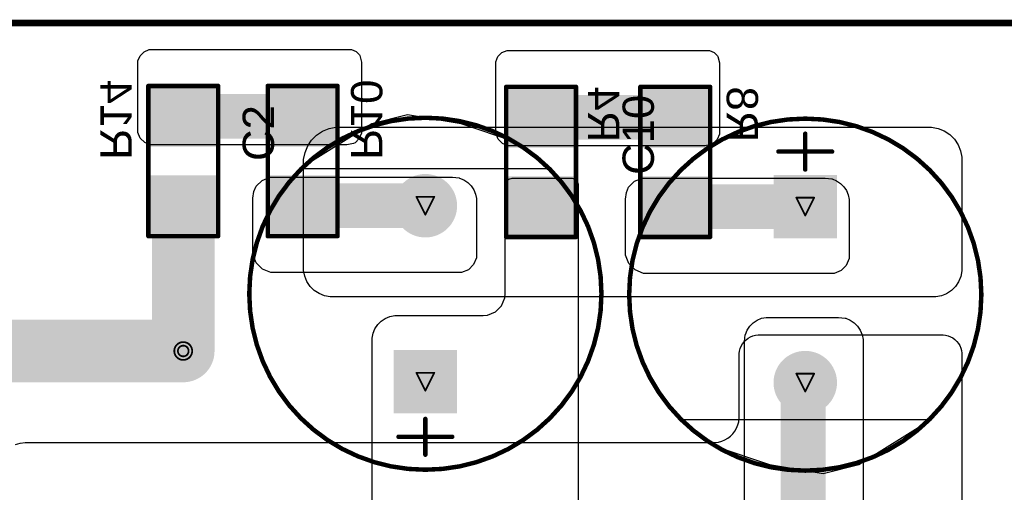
# Model space of a CAD drawing. Header units: inches. Extents: x 0 to 11.2, y -0.2 to 5.5.
# Tile 54 of 57: x 3.097 to 4.198, y 2.024 to 2.553. Entities that reach past the tile are written whole.
import ezdxf

# ---------------------------------------------------------------- set-up
doc = ezdxf.new("R2010")
doc.units = ezdxf.units.IN
doc.header["$MEASUREMENT"] = 0
for name, color, linetype in [('Board Outline', 216, 'Continuous'), ('Bottom Layer', 5, 'Continuous'), ('Bottom Overlay', 54, 'Continuous'), ('Bottom Paste', 16, 'Continuous'), ('Bottom Solder', 6, 'Continuous'), ('Drill Drawing', 1, 'Continuous'), ('Multi-Layer', 9, 'Continuous'), ('Pad Holes', 156, 'Continuous'), ('Top Layer', 1, 'Continuous'), ('Top Overlay', 2, 'Continuous'), ('Top Solder', 216, 'Continuous'), ('Via Holes', 16, 'Continuous')]:
    doc.layers.add(name, color=color, linetype=linetype)
doc.styles.add('Arial', font='txt', dxfattribs={"height": 0.2})

# ---------------------------------------------------------------- blocks, each defined once
blk = doc.blocks.new('R___1206_B_36')
at = {"layer": 'Bottom Layer'}
for points in [[(-0.0799999, 0.035), (-0.0199999, 0.035), (-0.0199999, -0.035), (-0.0799999, -0.035)], [(0.0199999, 0.035), (0.0799999, 0.035), (0.0799999, -0.035), (0.0199999, -0.035)]]:
    blk.add_hatch(color=5, dxfattribs=at).paths.add_polyline_path(points)
at = {"layer": 'Bottom Paste'}
for points in [[(-0.0799999, 0.035), (-0.0199999, 0.035), (-0.0199999, -0.035), (-0.0799999, -0.035)], [(0.0199999, 0.035), (0.0799999, 0.035), (0.0799999, -0.035), (0.0199999, -0.035)]]:
    blk.add_hatch(color=16, dxfattribs=at).paths.add_polyline_path(points)
at = {"layer": 'Bottom Solder'}
for points in [[(-0.0839999, 0.039), (-0.0159999, 0.039), (-0.0159999, -0.039), (-0.0839999, -0.039)], [(0.0159999, 0.039), (0.0839999, 0.039), (0.0839999, -0.039), (0.0159999, -0.039)]]:
    blk.add_hatch(color=6, dxfattribs=at).paths.add_polyline_path(points)
at = {"layer": 'Bottom Overlay', "const_width": 0.005}
for points in [[(-0.084, 0.039), (-0.084, -0.039)], [(-0.084, 0.039), (0.084, 0.039)], [(0.084, 0.039), (0.084, -0.039)], [(-0.084, -0.039), (0.084, -0.039)]]:
    blk.add_lwpolyline(points, dxfattribs=at)
at = {"layer": 'Bottom Overlay', "const_width": 0.0025}
for points in [[(-0.08525, 0.039, 1), (-0.08275, 0.039, 1)], [(-0.08525, 0.039, 1), (-0.08275, 0.039, 1)], [(0.08275, 0.039, 1), (0.08525, 0.039, 1)], [(0.08275, 0.039, 1), (0.08525, 0.039, 1)], [(-0.08525, -0.039, 1), (-0.08275, -0.039, 1)], [(-0.08525, -0.039, 1), (-0.08275, -0.039, 1)], [(0.08275, -0.039, 1), (0.08525, -0.039, 1)], [(0.08275, -0.039, 1), (0.08525, -0.039, 1)]]:
    blk.add_lwpolyline(points, format="xyb", close=True, dxfattribs=at)
blk = doc.blocks.new('R___1206_B_40')
at = {"layer": 'Bottom Layer'}
for points in [[(-0.08, 0.035), (-0.02, 0.035), (-0.02, -0.035), (-0.08, -0.035)], [(0.0199999, 0.035), (0.0799999, 0.035), (0.0799999, -0.035), (0.0199999, -0.035)]]:
    blk.add_hatch(color=5, dxfattribs=at).paths.add_polyline_path(points)
at = {"layer": 'Bottom Paste'}
for points in [[(-0.08, 0.035), (-0.02, 0.035), (-0.02, -0.035), (-0.08, -0.035)], [(0.0199999, 0.035), (0.0799999, 0.035), (0.0799999, -0.035), (0.0199999, -0.035)]]:
    blk.add_hatch(color=16, dxfattribs=at).paths.add_polyline_path(points)
at = {"layer": 'Bottom Solder'}
for points in [[(-0.084, 0.039), (-0.016, 0.039), (-0.016, -0.039), (-0.084, -0.039)], [(0.0159999, 0.039), (0.0839999, 0.039), (0.0839999, -0.039), (0.0159999, -0.039)]]:
    blk.add_hatch(color=6, dxfattribs=at).paths.add_polyline_path(points)
at = {"layer": 'Bottom Overlay', "const_width": 0.005}
for points in [[(-0.084, 0.039), (0.084, 0.0390001)], [(-0.084, -0.039), (-0.084, 0.039)], [(0.084, -0.039), (0.084, 0.0390001)], [(0.084, -0.039), (-0.084, -0.039)]]:
    blk.add_lwpolyline(points, dxfattribs=at)
at = {"layer": 'Bottom Overlay', "const_width": 0.0025}
for points in [[(-0.08525, 0.039, 1), (-0.08275, 0.039, 1)], [(-0.08525, 0.039, 1), (-0.08275, 0.039, 1)], [(0.08275, 0.0390001, 1), (0.08525, 0.0390001, 1)], [(0.08275, 0.0390001, 1), (0.08525, 0.0390001, 1)], [(-0.08525, -0.039, 1), (-0.08275, -0.039, 1)], [(-0.08525, -0.039, 1), (-0.08275, -0.039, 1)], [(0.08275, -0.039, 1), (0.08525, -0.039, 1)], [(0.08275, -0.039, 1), (0.08525, -0.039, 1)]]:
    blk.add_lwpolyline(points, format="xyb", close=True, dxfattribs=at)
blk = doc.blocks.new('R___1206_B_42')
at = {"layer": 'Bottom Layer'}
for points in [[(-0.0799999, 0.035), (-0.0199999, 0.035), (-0.0199999, -0.035), (-0.0799999, -0.035)], [(0.0199999, 0.035), (0.0799999, 0.035), (0.0799999, -0.035), (0.0199999, -0.035)]]:
    blk.add_hatch(color=5, dxfattribs=at).paths.add_polyline_path(points)
at = {"layer": 'Bottom Paste'}
for points in [[(-0.0799999, 0.035), (-0.0199999, 0.035), (-0.0199999, -0.035), (-0.0799999, -0.035)], [(0.0199999, 0.035), (0.0799999, 0.035), (0.0799999, -0.035), (0.0199999, -0.035)]]:
    blk.add_hatch(color=16, dxfattribs=at).paths.add_polyline_path(points)
at = {"layer": 'Bottom Solder'}
for points in [[(-0.0839999, 0.039), (-0.0159999, 0.039), (-0.0159999, -0.039), (-0.0839999, -0.039)], [(0.0159999, 0.039), (0.0839999, 0.039), (0.0839999, -0.039), (0.0159999, -0.039)]]:
    blk.add_hatch(color=6, dxfattribs=at).paths.add_polyline_path(points)
at = {"layer": 'Bottom Overlay', "const_width": 0.005}
for points in [[(-0.084, 0.039), (-0.084, -0.0390001)], [(-0.084, 0.039), (0.084, 0.039)], [(0.084, 0.039), (0.084, -0.0390001)], [(-0.084, -0.0390001), (0.084, -0.0390001)]]:
    blk.add_lwpolyline(points, dxfattribs=at)
at = {"layer": 'Bottom Overlay', "const_width": 0.0025}
for points in [[(-0.08525, 0.039, 1), (-0.08275, 0.039, 1)], [(-0.08525, 0.039, 1), (-0.08275, 0.039, 1)], [(0.08275, 0.039, 1), (0.08525, 0.039, 1)], [(0.08275, 0.039, 1), (0.08525, 0.039, 1)], [(-0.08525, -0.0390001, 1), (-0.08275, -0.0390001, 1)], [(-0.08525, -0.0390001, 1), (-0.08275, -0.0390001, 1)], [(0.08275, -0.0390001, 1), (0.08525, -0.0390001, 1)], [(0.08275, -0.0390001, 1), (0.08525, -0.0390001, 1)]]:
    blk.add_lwpolyline(points, format="xyb", close=True, dxfattribs=at)
blk = doc.blocks.new('R___1206_B_46')
at = {"layer": 'Bottom Layer'}
for points in [[(-0.0799999, 0.035), (-0.0199999, 0.035), (-0.0199999, -0.035), (-0.0799999, -0.035)], [(0.0199999, 0.035), (0.0799999, 0.035), (0.0799999, -0.035), (0.0199999, -0.035)]]:
    blk.add_hatch(color=5, dxfattribs=at).paths.add_polyline_path(points)
at = {"layer": 'Bottom Paste'}
for points in [[(-0.0799999, 0.035), (-0.0199999, 0.035), (-0.0199999, -0.035), (-0.0799999, -0.035)], [(0.0199999, 0.035), (0.0799999, 0.035), (0.0799999, -0.035), (0.0199999, -0.035)]]:
    blk.add_hatch(color=16, dxfattribs=at).paths.add_polyline_path(points)
at = {"layer": 'Bottom Solder'}
for points in [[(-0.0839999, 0.039), (-0.0159999, 0.039), (-0.0159999, -0.039), (-0.0839999, -0.039)], [(0.0159999, 0.039), (0.0839999, 0.039), (0.0839999, -0.039), (0.0159999, -0.039)]]:
    blk.add_hatch(color=6, dxfattribs=at).paths.add_polyline_path(points)
at = {"layer": 'Bottom Overlay', "const_width": 0.005}
for points in [[(-0.084, -0.039), (-0.084, 0.039)], [(0.084, 0.039), (-0.084, 0.039)], [(0.084, -0.039), (0.084, 0.039)], [(0.084, -0.039), (-0.084, -0.039)]]:
    blk.add_lwpolyline(points, dxfattribs=at)
at = {"layer": 'Bottom Overlay', "const_width": 0.0025}
for points in [[(-0.08525, 0.039, 1), (-0.08275, 0.039, 1)], [(-0.08525, 0.039, 1), (-0.08275, 0.039, 1)], [(0.08275, 0.039, 1), (0.08525, 0.039, 1)], [(0.08275, 0.039, 1), (0.08525, 0.039, 1)], [(-0.08525, -0.039, 1), (-0.08275, -0.039, 1)], [(-0.08525, -0.039, 1), (-0.08275, -0.039, 1)], [(0.08275, -0.039, 1), (0.08525, -0.039, 1)], [(0.08275, -0.039, 1), (0.08525, -0.039, 1)]]:
    blk.add_lwpolyline(points, format="xyb", close=True, dxfattribs=at)
blk = doc.blocks.new('87EC0494_71')
at = {"layer": 'Bottom Layer'}
blk.add_hatch(color=5, dxfattribs=at).paths.add_polyline_path([(-0.129916, 0.031496), (-0.066924, 0.031496), (-0.066924, -0.031496), (-0.129916, -0.031496)])
h = blk.add_hatch(color=5, dxfattribs=at)
edge = h.paths.add_edge_path()
edge.add_arc((0.09843, 0), 0.031496, 0, 360)
at = {"layer": 'Bottom Solder'}
blk.add_hatch(color=6, dxfattribs=at).paths.add_polyline_path([(-0.133916, 0.035496), (-0.062924, 0.035496), (-0.062924, -0.035496), (-0.133916, -0.035496)])
h = blk.add_hatch(color=6, dxfattribs=at)
edge = h.paths.add_edge_path()
edge.add_arc((0.09843, 0), 0.035496, 0, 360)
at = {"layer": 'Multi-Layer'}
blk.add_hatch(color=9, dxfattribs=at).paths.add_polyline_path([(-0.129916, 0.031496), (-0.066924, 0.031496), (-0.066924, -0.031496), (-0.129916, -0.031496)])
h = blk.add_hatch(color=9, dxfattribs=at)
edge = h.paths.add_edge_path()
edge.add_arc((0.09843, 0), 0.031496, 0, 360)
at = {"layer": 'Pad Holes'}
h = blk.add_hatch(color=7, dxfattribs=at)
edge = h.paths.add_edge_path()
edge.add_arc((-0.098425, 0), 0.019685, 0, 360)
h = blk.add_hatch(color=7, dxfattribs=at)
edge = h.paths.add_edge_path()
edge.add_arc((0.098425, 0), 0.019685, 0, 360)
at = {"layer": 'Top Layer'}
blk.add_hatch(color=1, dxfattribs=at).paths.add_polyline_path([(-0.129916, 0.031496), (-0.066924, 0.031496), (-0.066924, -0.031496), (-0.129916, -0.031496)])
h = blk.add_hatch(color=1, dxfattribs=at)
edge = h.paths.add_edge_path()
edge.add_arc((0.09843, 0), 0.031496, 0, 360)
at = {"layer": 'Top Solder'}
blk.add_hatch(color=216, dxfattribs=at).paths.add_polyline_path([(-0.133916, 0.035496), (-0.062924, 0.035496), (-0.062924, -0.035496), (-0.133916, -0.035496)])
h = blk.add_hatch(color=216, dxfattribs=at)
edge = h.paths.add_edge_path()
edge.add_arc((0.09843, 0), 0.035496, 0, 360)
at = {"layer": 'Top Overlay'}
for p, q in [((0.14, 0.14), (0.14, 0.14)), ((0.14, 0.14), (0.14, -0.14)), ((0.19, 0.06), (0.14, 0.14)), ((0.2, 0.02), (0.19, 0.06)), ((0.1899999, -0.04), (0.2, 0.02)), ((0.17, -0.1), (0.1899999, -0.04)), ((0.14, -0.14), (0.17, -0.1))]:
    blk.add_line(p, q, dxfattribs=at)
for points, const_width in [([(0.19685, 0, 1), (-0.19685, 0, 1)], 0.005), ([(-0.16125, 0.03, 1), (-0.15875, 0.03, 1)], 0.0025), ([(-0.1981, 0, 1), (-0.1956, 0, 1)], 0.0025), ([(-0.1812499, 0, 1), (-0.1787499, 0, 1)], 0.0025), ([(-0.1412501, 0, 1), (-0.1387501, 0, 1)], 0.0025), ([(0.1956, 0, 1), (0.1981, 0, 1)], 0.0025), ([(-0.16125, -0.03, 1), (-0.15875, -0.03, 1)], 0.0025)]:
    blk.add_lwpolyline(points, format="xyb", close=True, dxfattribs=dict(at, const_width=const_width))
at = {"layer": 'Top Overlay', "const_width": 0.005}
for points in [[(-0.16, -0.03), (-0.16, 0.03)], [(-0.1400001, 0), (-0.1799999, 0)]]:
    blk.add_lwpolyline(points, dxfattribs=at)
blk = doc.blocks.new('87EC0494_77')
at = {"layer": 'Bottom Layer'}
blk.add_hatch(color=5, dxfattribs=at).paths.add_polyline_path([(-0.129916, 0.031496), (-0.066924, 0.031496), (-0.066924, -0.031496), (-0.129916, -0.031496)])
h = blk.add_hatch(color=5, dxfattribs=at)
edge = h.paths.add_edge_path()
edge.add_arc((0.09843, 0), 0.031496, 0, 360)
at = {"layer": 'Bottom Solder'}
blk.add_hatch(color=6, dxfattribs=at).paths.add_polyline_path([(-0.133916, 0.035496), (-0.062924, 0.035496), (-0.062924, -0.035496), (-0.133916, -0.035496)])
h = blk.add_hatch(color=6, dxfattribs=at)
edge = h.paths.add_edge_path()
edge.add_arc((0.09843, 0), 0.035496, 0, 360)
at = {"layer": 'Multi-Layer'}
blk.add_hatch(color=9, dxfattribs=at).paths.add_polyline_path([(-0.129916, 0.031496), (-0.066924, 0.031496), (-0.066924, -0.031496), (-0.129916, -0.031496)])
h = blk.add_hatch(color=9, dxfattribs=at)
edge = h.paths.add_edge_path()
edge.add_arc((0.09843, 0), 0.031496, 0, 360)
at = {"layer": 'Pad Holes'}
h = blk.add_hatch(color=7, dxfattribs=at)
edge = h.paths.add_edge_path()
edge.add_arc((-0.098425, 0), 0.019685, 0, 360)
h = blk.add_hatch(color=7, dxfattribs=at)
edge = h.paths.add_edge_path()
edge.add_arc((0.098425, 0), 0.019685, 0, 360)
at = {"layer": 'Top Layer'}
blk.add_hatch(color=1, dxfattribs=at).paths.add_polyline_path([(-0.129916, 0.031496), (-0.066924, 0.031496), (-0.066924, -0.031496), (-0.129916, -0.031496)])
h = blk.add_hatch(color=1, dxfattribs=at)
edge = h.paths.add_edge_path()
edge.add_arc((0.09843, 0), 0.031496, 0, 360)
at = {"layer": 'Top Solder'}
blk.add_hatch(color=216, dxfattribs=at).paths.add_polyline_path([(-0.133916, 0.035496), (-0.062924, 0.035496), (-0.062924, -0.035496), (-0.133916, -0.035496)])
h = blk.add_hatch(color=216, dxfattribs=at)
edge = h.paths.add_edge_path()
edge.add_arc((0.09843, 0), 0.035496, 0, 360)
at = {"layer": 'Top Overlay'}
for p, q in [((0.14, 0.14), (0.14, 0.14)), ((0.14, 0.14), (0.14, -0.14)), ((0.19, 0.06), (0.14, 0.14)), ((0.2, 0.02), (0.19, 0.06)), ((0.19, -0.04), (0.2, 0.02)), ((0.17, -0.1), (0.19, -0.04)), ((0.14, -0.14), (0.17, -0.1))]:
    blk.add_line(p, q, dxfattribs=at)
for points, const_width in [([(0.19685, 0, 1), (-0.19685, 0, 1)], 0.005), ([(-0.16125, 0.03, 1), (-0.15875, 0.03, 1)], 0.0025), ([(-0.1981, 0, 1), (-0.1956, 0, 1)], 0.0025), ([(-0.18125, 0, 1), (-0.17875, 0, 1)], 0.0025), ([(-0.1412499, 0, 1), (-0.1387499, 0, 1)], 0.0025), ([(0.1956, 0, 1), (0.1981, 0, 1)], 0.0025), ([(-0.16125, -0.03, 1), (-0.15875, -0.03, 1)], 0.0025)]:
    blk.add_lwpolyline(points, format="xyb", close=True, dxfattribs=dict(at, const_width=const_width))
at = {"layer": 'Top Overlay', "const_width": 0.005}
for points in [[(-0.16, 0.03), (-0.16, -0.03)], [(-0.18, 0), (-0.1399999, 0)]]:
    blk.add_lwpolyline(points, dxfattribs=at)

msp = doc.modelspace()

# ---------------------------------------------------------------- hatches: boundary and pattern name
at = {"layer": 'Bottom Layer'}
h = msp.add_hatch(color=5, dxfattribs=at)
edge = h.paths.add_edge_path()
edge.add_arc((3.28, 2.1823813), 0.023622, 0, 360)
at = {"layer": 'Bottom Solder'}
h = msp.add_hatch(color=6, dxfattribs=at)
edge = h.paths.add_edge_path()
edge.add_arc((3.28, 2.1823813), 0.027622, 0, 360)
at = {"layer": 'Top Layer'}
h = msp.add_hatch(color=1, dxfattribs=at)
edge = h.paths.add_edge_path()
edge.add_arc((3.28, 2.1823813), 0.023622, 0, 360)
at = {"layer": 'Top Solder'}
h = msp.add_hatch(color=216, dxfattribs=at)
edge = h.paths.add_edge_path()
edge.add_arc((3.28, 2.1823813), 0.027622, 0, 360)
at = {"layer": 'Via Holes'}
h = msp.add_hatch(color=7, dxfattribs=at)
edge = h.paths.add_edge_path()
edge.add_arc((3.28, 2.1823813), 0.011811, 0, 360)

# ---------------------------------------------------------------- linework, layer by layer
at = {"layer": 'Board Outline', "const_width": 0.0075}
msp.add_lwpolyline([(0.0098424, 2.5492132), (4.320866, 2.5492132)], dxfattribs=at)
at = {"layer": 'Bottom Layer'}
for p, q in [((3.2293173, 2.5067853), (3.2317458, 2.5126484)), ((3.2317458, 2.5126484), (3.2362332, 2.5171357)), ((3.2362332, 2.5171357), (3.2420963, 2.5195643)), ((3.2420963, 2.5195643), (3.2452693, 2.5195642)), ((3.2452693, 2.5195642), (3.2452694, 2.5195645)), ((3.2452694, 2.5195645), (3.4653488, 2.5195643)), ((3.4653488, 2.5195643), (3.4681274, 2.5195645)), ((3.4681274, 2.5195645), (3.4732616, 2.5174381)), ((3.4732616, 2.5174381), (3.4771911, 2.5135085)), ((3.4771911, 2.5135085), (3.4774543, 2.5128731)), ((3.4774543, 2.5128731), (3.4793173, 2.5055963)), ((3.6294039, 2.5057853), (3.6318324, 2.5116484)), ((3.6318324, 2.5116484), (3.6363198, 2.5161357)), ((3.6363198, 2.5161357), (3.6421829, 2.5185643)), ((3.6421829, 2.5185643), (3.6453559, 2.5185642)), ((3.6453559, 2.5185642), (3.645356, 2.5185645)), ((3.645356, 2.5185645), (3.8654354, 2.5185643)), ((3.8654354, 2.5185643), (3.868214, 2.5185645)), ((3.868214, 2.5185645), (3.8733482, 2.5164381)), ((3.8733482, 2.5164381), (3.8772777, 2.5125085)), ((3.8772777, 2.5125085), (3.8775409, 2.5118731)), ((3.8775409, 2.5118731), (3.8794039, 2.5045963)), ((3.2293173, 2.4780593), (3.2293173, 2.5067853)), ((3.4793175, 2.5055955), (3.4793167, 2.429253)), ((3.4793173, 2.5055957), (3.4793172, 2.5055957)), ((3.4793172, 2.5055957), (3.4793175, 2.5055955)), ((3.4793173, 2.5055963), (3.4793173, 2.5055957)), ((3.6294039, 2.4770593), (3.6294039, 2.5057853)), ((3.8794041, 2.5045955), (3.8794033, 2.428253)), ((3.8794039, 2.5045957), (3.8794038, 2.5045957)), ((3.8794038, 2.5045957), (3.8794041, 2.5045955)), ((3.8794039, 2.5045963), (3.8794039, 2.5045957)), ((3.2293174, 2.4303309), (3.2293173, 2.4780593)), ((3.629404, 2.4293309), (3.6294039, 2.4770593)), ((3.2293172, 2.4268535), (3.2293174, 2.4303309)), ((3.2319786, 2.420428), (3.2293172, 2.4268535)), ((3.4793172, 2.4259898), (3.4768201, 2.41996)), ((3.4793167, 2.429253), (3.4793172, 2.4259898)), ((3.6294038, 2.4258535), (3.629404, 2.4293309)), ((3.6320652, 2.419428), (3.6294038, 2.4258535)), ((3.8794038, 2.4249898), (3.8769067, 2.41896)), ((3.8794033, 2.428253), (3.8794038, 2.4249898)), ((3.2368964, 2.4155102), (3.2319786, 2.420428)), ((3.2433219, 2.4128488), (3.2368964, 2.4155102)), ((3.2467993, 2.412849), (3.2433219, 2.4128488)), ((3.4629121, 2.4128487), (3.2467993, 2.412849)), ((3.4702189, 2.4145226), (3.4629121, 2.4128487)), ((3.4722052, 2.4153452), (3.4702189, 2.4145226)), ((3.4768201, 2.41996), (3.4722052, 2.4153452)), ((3.636983, 2.4145102), (3.6320652, 2.419428)), ((3.6434085, 2.4118488), (3.636983, 2.4145102)), ((3.6468859, 2.411849), (3.6434085, 2.4118488)), ((3.8629987, 2.4118487), (3.6468859, 2.411849)), ((3.8703055, 2.4135226), (3.8629987, 2.4118487)), ((3.8722918, 2.4143452), (3.8703055, 2.4135226)), ((3.8769067, 2.41896), (3.8722918, 2.4143452)), ((3.3589699, 2.3606649), (3.3614173, 2.3665736)), ((3.3614173, 2.3665736), (3.3680856, 2.373242)), ((3.3680856, 2.373242), (3.3767982, 2.3768508)), ((3.3767982, 2.3768508), (3.3815135, 2.3768506)), ((3.3815135, 2.3768506), (3.5810928, 2.3768509)), ((3.5810928, 2.3768509), (3.581093, 2.3768506)), ((3.581093, 2.3768506), (3.5810931, 2.3768507)), ((3.5810931, 2.3768507), (3.5810941, 2.3768507)), ((3.5810941, 2.3768507), (3.5884362, 2.3759135)), ((3.5884362, 2.3759135), (3.5888856, 2.3758241)), ((3.5888856, 2.3758241), (3.5937475, 2.3738103)), ((3.5937475, 2.3738103), (3.5981231, 2.3708866)), ((3.5981231, 2.3708866), (3.6018442, 2.3671655)), ((3.6018442, 2.3671655), (3.6047679, 2.3627898)), ((3.6399998, 2.3683366), (3.6414272, 2.371783)), ((3.64, 2.3664715), (3.6399998, 2.3683366)), ((3.6399998, 2.246586), (3.64, 2.3664715)), ((3.6414272, 2.371783), (3.6440649, 2.3744208)), ((3.6440649, 2.3744208), (3.6475113, 2.3758482)), ((3.6475113, 2.3758482), (3.6493764, 2.3758481)), ((3.6493764, 2.3758481), (3.7130874, 2.3758483)), ((3.713087, 2.3758476), (3.7147516, 2.3758489)), ((3.7130874, 2.3758483), (3.713087, 2.3758476)), ((3.7147516, 2.3758489), (3.717828, 2.3745764)), ((3.717828, 2.3745764), (3.7201826, 2.372223)), ((3.7201826, 2.372223), (3.7214567, 2.3691473)), ((3.7214567, 2.3691473), (3.7214563, 2.3674827)), ((3.7214563, 2.3674827), (3.7214565, 1.8614565)), ((3.7779285, 2.3655711), (3.7845968, 2.3722395)), ((3.7845968, 2.3722395), (3.7933094, 2.3758483)), ((3.7933094, 2.3758483), (3.7980247, 2.3758481)), ((3.7980247, 2.3758481), (3.997604, 2.3758484)), ((3.997604, 2.3758484), (3.9976042, 2.3758481)), ((3.9976042, 2.3758481), (3.9976043, 2.3758482)), ((3.9976043, 2.3758482), (3.9976053, 2.3758482)), ((3.9976053, 2.3758482), (4.0049474, 2.374911)), ((4.0049474, 2.374911), (4.0053968, 2.3748216)), ((4.0053968, 2.3748216), (4.0102587, 2.3728078)), ((4.0102587, 2.3728078), (4.0146343, 2.3698841)), ((4.0146343, 2.3698841), (4.0183554, 2.366163)), ((3.3578088, 2.3531456), (3.3589699, 2.3606649)), ((3.6047679, 2.3627898), (3.6067817, 2.3579279)), ((3.6067817, 2.3579279), (3.6078083, 2.3527665)), ((3.77432, 2.3521431), (3.7754811, 2.3596624)), ((3.7754811, 2.3596624), (3.7779285, 2.3655711)), ((4.0183554, 2.366163), (4.0212791, 2.3617873)), ((4.0212791, 2.3617873), (4.0232929, 2.3569254)), ((4.0232929, 2.3569254), (4.0243195, 2.351764)), ((3.3578086, 2.3116405), (3.3578087, 2.3531456)), ((3.3578087, 2.3531456), (3.3578088, 2.3531456)), ((3.6078083, 2.3527665), (3.6078082, 2.3501353)), ((3.6078082, 2.3501353), (3.6078087, 2.2867649)), ((3.7743198, 2.310638), (3.7743199, 2.3521431)), ((3.7743199, 2.3521431), (3.77432, 2.3521431)), ((4.0243195, 2.351764), (4.0243194, 2.3491328)), ((4.0243194, 2.3491328), (4.0243199, 2.2857624)), ((3.3578086, 2.295432), (3.3578086, 2.3116405)), ((3.7743198, 2.2944295), (3.7743198, 2.310638)), ((3.3578085, 2.2904002), (3.3578086, 2.295432)), ((3.3616597, 2.2811026), (3.3578085, 2.2904002)), ((3.7743197, 2.2893977), (3.7743198, 2.2944295)), ((3.7781709, 2.2801001), (3.7743197, 2.2893977)), ((3.3687758, 2.2739865), (3.3616597, 2.2811026)), ((3.6046483, 2.2791351), (3.5988088, 2.2732956)), ((3.6078087, 2.2867649), (3.6046483, 2.2791351)), ((3.785287, 2.272984), (3.7781709, 2.2801001)), ((4.0243199, 2.2857624), (4.0211595, 2.2781326)), ((3.3780735, 2.2701353), (3.3687758, 2.2739865)), ((3.3831053, 2.2701354), (3.3780735, 2.2701353)), ((3.3831055, 2.2701353), (3.3831053, 2.2701354)), ((3.591179, 2.2701353), (3.3831055, 2.2701353)), ((3.5988088, 2.2732956), (3.591179, 2.2701353)), ((3.7945847, 2.2691328), (3.785287, 2.272984)), ((3.7996165, 2.2691329), (3.7945847, 2.2691328)), ((3.7996167, 2.2691328), (3.7996165, 2.2691329)), ((4.0076902, 2.2691328), (3.7996167, 2.2691328)), ((4.01532, 2.2722931), (4.0076902, 2.2691328)), ((4.0211595, 2.2781326), (4.01532, 2.2722931)), ((3.6395276, 2.2417891), (3.6399998, 2.246586)), ((3.6358565, 2.2329254), (3.6395276, 2.2417891)), ((3.620209, 2.2224705), (3.6290727, 2.2261416)), ((3.6290727, 2.2261416), (3.6358565, 2.2329254)), ((3.4973955, 2.2118403), (3.5012982, 2.215743)), ((3.5012982, 2.215743), (3.5058874, 2.2188094)), ((3.5058874, 2.2188094), (3.5109866, 2.2209216)), ((3.5109866, 2.2209216), (3.5163999, 2.2219984)), ((3.5163999, 2.2219984), (3.5191596, 2.2219984)), ((3.5191596, 2.2219984), (3.6154121, 2.2219983)), ((3.6154121, 2.2219983), (3.620209, 2.2224705)), ((3.6154121, 2.2219983), (3.6154121, 2.2219983)), ((3.6154121, 2.2219983), (3.6154122, 2.2219983)), ((3.6154122, 2.2219983), (3.6154121, 2.2219983)), ((3.9133761, 2.2102112), (3.9171372, 2.2139723)), ((3.9171372, 2.2139723), (3.9215599, 2.2169273)), ((3.9215599, 2.2169273), (3.9264741, 2.2189626)), ((3.9264741, 2.2189626), (3.9316909, 2.22)), ((3.9316909, 2.22), (3.9343505, 2.2199998)), ((3.9343505, 2.2199998), (4.0126288, 2.22)), ((4.0126288, 2.22), (4.012629, 2.2199997)), ((4.012629, 2.2199997), (4.0126291, 2.2199998)), ((4.0126291, 2.2199998), (4.01263, 2.2199998)), ((4.01263, 2.2199998), (4.0199731, 2.2190756)), ((4.0199731, 2.2190756), (4.0206128, 2.2189484)), ((4.0206128, 2.2189484), (4.0255941, 2.2168854)), ((4.0255941, 2.2168854), (4.0300771, 2.2138901)), ((4.0300771, 2.2138901), (4.0338896, 2.2100777)), ((3.4911402, 2.1967386), (3.4922169, 2.2021519)), ((3.4922169, 2.2021519), (3.4943291, 2.2072511)), ((3.4943291, 2.2072511), (3.4973955, 2.2118403)), ((3.9083858, 2.2008742), (3.9104211, 2.2057885)), ((3.9104211, 2.2057885), (3.9133761, 2.2102112)), ((4.0338896, 2.2100777), (4.036885, 2.2055948)), ((4.036885, 2.2055948), (4.0389482, 2.2006136)), ((3.4911393, 2.0061399), (3.4911402, 2.193979)), ((3.4911402, 2.193979), (3.4911402, 2.1967386)), ((3.9073487, 2.1929977), (3.9073488, 2.1929979)), ((3.907349, 1.9061569), (3.9073487, 2.1929977)), ((3.9073488, 2.1929979), (3.9083296, 2.2005916)), ((3.9083296, 2.2005916), (3.9083858, 2.2008742)), ((4.0389482, 2.2006136), (4.0399999, 2.1953256)), ((4.0399999, 2.1953256), (4.0399998, 2.1926298)), ((4.0399998, 2.1926298), (4.04, 1.9956162))]:
    msp.add_line(p, q, dxfattribs=at)
for points, const_width in [([(3.28, 2.4448498), (3.4134912, 2.4448498)], 0.05), ([(3.4134912, 2.4448498), (3.4134913, 2.4448499)], 0.05), ([(3.69, 2.4438498), (3.83, 2.4438498)], 0.05), ([(3.28, 2.1823813), (3.28, 2.3344214)], 0.07), ([(3.4134913, 2.34485), (3.4134938, 2.3448525)], 0.05), ([(3.4134938, 2.3448525), (3.5506531, 2.3448525)], 0.05), ([(3.5506531, 2.3448525), (3.5506556, 2.34485)], 0.05), ([(3.83, 2.34385), (3.8300025, 2.3438475)], 0.05), ([(3.8300025, 2.3438475), (3.9753365, 2.3438475)], 0.05), ([(3.9753365, 2.3438475), (3.975339, 2.34385)], 0.05), ([(3.9729969, 1.916572), (3.9729969, 2.1446579)], 0.05)]:
    msp.add_lwpolyline(points, dxfattribs=dict(at, const_width=const_width))
for points, const_width in [([(3.2675, 2.4448498, 1), (3.2925, 2.4448498, 1)], 0.025), ([(3.4009912, 2.4448498, 1), (3.4259912, 2.4448498, 1)], 0.025), ([(3.4009912, 2.4448498, 1), (3.4259912, 2.4448498, 1)], 0.025), ([(3.4009913, 2.4448499, 1), (3.4259913, 2.4448499, 1)], 0.025), ([(3.6775, 2.4438498, 1), (3.7025, 2.4438498, 1)], 0.025), ([(3.8175, 2.4438498, 1), (3.8425, 2.4438498, 1)], 0.025), ([(3.2625, 2.3344214, 1), (3.2975, 2.3344214, 1)], 0.035), ([(3.4009913, 2.34485, 1), (3.4259913, 2.34485, 1)], 0.025), ([(3.4009938, 2.3448525, 1), (3.4259938, 2.3448525, 1)], 0.025), ([(3.4009938, 2.3448525, 1), (3.4259938, 2.3448525, 1)], 0.025), ([(3.5381531, 2.3448525, 1), (3.5631531, 2.3448525, 1)], 0.025), ([(3.5381531, 2.3448525, 1), (3.5631531, 2.3448525, 1)], 0.025), ([(3.5381556, 2.34485, 1), (3.5631556, 2.34485, 1)], 0.025), ([(3.8175, 2.34385, 1), (3.8425, 2.34385, 1)], 0.025), ([(3.8175025, 2.3438475, 1), (3.8425025, 2.3438475, 1)], 0.025), ([(3.8175025, 2.3438475, 1), (3.8425025, 2.3438475, 1)], 0.025), ([(3.9628365, 2.3438475, 1), (3.9878365, 2.3438475, 1)], 0.025), ([(3.9628365, 2.3438475, 1), (3.9878365, 2.3438475, 1)], 0.025), ([(3.962839, 2.34385, 1), (3.987839, 2.34385, 1)], 0.025), ([(3.2625, 2.1823813, 1), (3.2975, 2.1823813, 1)], 0.035), ([(3.9604969, 2.1446579, 1), (3.9854969, 2.1446579, 1)], 0.025), ([(3.9604969, 2.1446579, 1), (3.9854969, 2.1446579, 1)], 0.025), ([(3.962839, 2.147, 1), (3.987839, 2.147, 1)], 0.025)]:
    msp.add_lwpolyline(points, format="xyb", close=True, dxfattribs=dict(at, const_width=const_width))
at = {"layer": 'Bottom Layer', "const_width": 0.05}
msp.add_lwpolyline([(3.9729969, 2.1446579, -0.4142135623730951), (3.975339, 2.147)], format="xyb", dxfattribs=at)
at = {"layer": 'Drill Drawing', "const_width": 0.002}
for points in [[(3.5406556, 2.35485), (3.5606556, 2.35485)], [(3.5406556, 2.35485), (3.5506556, 2.33485)], [(3.5506556, 2.33485), (3.5606556, 2.35485)], [(3.965339, 2.35385), (3.985339, 2.35385)], [(3.965339, 2.35385), (3.975339, 2.33385)], [(3.975339, 2.33385), (3.985339, 2.35385)], [(3.5406556, 2.158), (3.5606556, 2.158)], [(3.5406556, 2.158), (3.5506556, 2.138)], [(3.5506556, 2.138), (3.5606556, 2.158)], [(3.965339, 2.157), (3.985339, 2.157)], [(3.965339, 2.157), (3.975339, 2.137)], [(3.975339, 2.137), (3.985339, 2.157)]]:
    msp.add_lwpolyline(points, dxfattribs=at)
at = {"layer": 'Drill Drawing'}
for points, const_width in [([(3.5401556, 2.35485, 1), (3.5411556, 2.35485, 1)], 0.001), ([(3.5401556, 2.35485, 1), (3.5411556, 2.35485, 1)], 0.001), ([(3.5601556, 2.35485, 1), (3.5611556, 2.35485, 1)], 0.001), ([(3.5601556, 2.35485, 1), (3.5611556, 2.35485, 1)], 0.001), ([(3.964839, 2.35385, 1), (3.965839, 2.35385, 1)], 0.001), ([(3.964839, 2.35385, 1), (3.965839, 2.35385, 1)], 0.001), ([(3.984839, 2.35385, 1), (3.985839, 2.35385, 1)], 0.001), ([(3.984839, 2.35385, 1), (3.985839, 2.35385, 1)], 0.001), ([(3.5501556, 2.33485, 1), (3.5511556, 2.33485, 1)], 0.001), ([(3.5501556, 2.33485, 1), (3.5511556, 2.33485, 1)], 0.001), ([(3.974839, 2.33385, 1), (3.975839, 2.33385, 1)], 0.001), ([(3.974839, 2.33385, 1), (3.975839, 2.33385, 1)], 0.001), ([(3.29, 2.1823813, 1), (3.27, 2.1823813, 1)], 0.002), ([(3.2695, 2.1823813, 1), (3.2705, 2.1823813, 1)], 0.001), ([(3.286, 2.1823813, 1), (3.274, 2.1823813, 1)], 0.002), ([(3.2735, 2.1823813, 1), (3.2745, 2.1823813, 1)], 0.001), ([(3.2855, 2.1823813, 1), (3.2865, 2.1823813, 1)], 0.001), ([(3.2895, 2.1823813, 1), (3.2905, 2.1823813, 1)], 0.001), ([(3.5401556, 2.158, 1), (3.5411556, 2.158, 1)], 0.001), ([(3.5401556, 2.158, 1), (3.5411556, 2.158, 1)], 0.001), ([(3.5601556, 2.158, 1), (3.5611556, 2.158, 1)], 0.001), ([(3.5601556, 2.158, 1), (3.5611556, 2.158, 1)], 0.001), ([(3.964839, 2.157, 1), (3.965839, 2.157, 1)], 0.001), ([(3.964839, 2.157, 1), (3.965839, 2.157, 1)], 0.001), ([(3.984839, 2.157, 1), (3.985839, 2.157, 1)], 0.001), ([(3.984839, 2.157, 1), (3.985839, 2.157, 1)], 0.001), ([(3.5501556, 2.138, 1), (3.5511556, 2.138, 1)], 0.001), ([(3.5501556, 2.138, 1), (3.5511556, 2.138, 1)], 0.001), ([(3.974839, 2.137, 1), (3.975839, 2.137, 1)], 0.001), ([(3.974839, 2.137, 1), (3.975839, 2.137, 1)], 0.001)]:
    msp.add_lwpolyline(points, format="xyb", close=True, dxfattribs=dict(at, const_width=const_width))
at = {"layer": 'Top Layer'}
for p, q in [((3.4429489, 2.431276), (3.4506768, 2.4328132)), ((3.4506768, 2.4328132), (3.4546164, 2.4328131)), ((3.4546164, 2.4328131), (3.5146167, 2.4328135)), ((3.5146167, 2.4328135), (4.1165948, 2.4328135)), ((4.1165948, 2.4328135), (4.1238407, 2.4313722)), ((3.4235465, 2.4183118), (3.429118, 2.4238833)), ((3.429118, 2.4238833), (3.4356694, 2.4282608)), ((3.4356694, 2.4282608), (3.4429489, 2.431276)), ((4.1238407, 2.4313722), (4.1306661, 2.428545)), ((4.1306661, 2.428545), (4.1368088, 2.4244406)), ((4.1368088, 2.4244406), (4.1420328, 2.4192166)), ((3.4161538, 2.404481), (3.4191691, 2.4117605)), ((3.4191691, 2.4117605), (3.4235465, 2.4183118)), ((4.1420328, 2.4192166), (4.1461372, 2.4130739)), ((4.1461372, 2.4130739), (4.1489644, 2.4062485)), ((3.4146166, 2.3967531), (3.4161538, 2.404481)), ((4.1489644, 2.4062485), (4.1504057, 2.3990026)), ((3.4146167, 2.3928135), (3.4146166, 2.3967531)), ((3.4146168, 2.2754798), (3.4146167, 2.3928135)), ((4.1504057, 2.3990026), (4.1504057, 2.3953088)), ((4.1504057, 2.3953088), (4.1504057, 2.2752129)), ((3.4146167, 2.2722625), (3.4146168, 2.2754798)), ((3.4158721, 2.2659514), (3.4146167, 2.2722625)), ((4.1504057, 2.2720218), (4.1491606, 2.2657623)), ((4.1504057, 2.2752129), (4.1504057, 2.2720218)), ((3.4183345, 2.2600065), (3.4158721, 2.2659514)), ((3.4219094, 2.2546562), (3.4183345, 2.2600065)), ((4.1467182, 2.259866), (4.1431725, 2.2545594)), ((4.1491606, 2.2657623), (4.1467182, 2.259866)), ((3.4264594, 2.2501062), (3.4219094, 2.2546562)), ((3.4318097, 2.2465312), (3.4264594, 2.2501062)), ((3.4377546, 2.2440688), (3.4318097, 2.2465312)), ((4.1333531, 2.2465009), (4.1274568, 2.2440585)), ((4.1386597, 2.2500466), (4.1333531, 2.2465009)), ((4.1431725, 2.2545594), (4.1386597, 2.2500466)), ((3.4440657, 2.2428134), (3.4377546, 2.2440688)), ((3.447283, 2.2428135), (3.4440657, 2.2428134)), ((4.1211973, 2.2428135), (3.447283, 2.2428135)), ((4.1274568, 2.2440585), (4.1211973, 2.2428135)), ((3.9038669, 2.1879207), (3.9053423, 2.1904761)), ((3.9053423, 2.1904761), (3.9071386, 2.1928171)), ((3.9071386, 2.1928171), (3.9092251, 2.1949036)), ((3.9092251, 2.1949036), (3.9115661, 2.1967)), ((3.9115661, 2.1967), (3.9141215, 2.1981754)), ((3.9141215, 2.1981754), (3.9168477, 2.1993046)), ((3.9168477, 2.1993046), (3.9196979, 2.2000683)), ((3.9196979, 2.2000683), (3.9226235, 2.2004535)), ((3.9226235, 2.2004535), (3.9240989, 2.2004535)), ((3.9240989, 2.2004535), (3.924099, 2.2004536)), ((3.924099, 2.2004536), (4.127903, 2.2004535)), ((4.127903, 2.2004535), (4.1293571, 2.2004744)), ((4.1293571, 2.2004744), (4.1322458, 2.2001362)), ((4.1322458, 2.2001362), (4.1350657, 2.1994238)), ((4.1350657, 2.1994238), (4.1377685, 2.1983494)), ((4.1377685, 2.1983494), (4.1403079, 2.1969314)), ((4.1403079, 2.1969314), (4.1426404, 2.195194)), ((4.1426404, 2.195194), (4.1447262, 2.1931669)), ((4.1447262, 2.1931669), (4.1465295, 2.190885)), ((4.1465295, 2.190885), (4.1480195, 2.1883871)), ((3.9015888, 2.1794187), (3.901974, 2.1823443)), ((3.9015889, 2.1779433), (3.9015888, 2.1794187)), ((3.901974, 2.1823443), (3.9027377, 2.1851945)), ((3.9027377, 2.1851945), (3.9038669, 2.1879207)), ((4.1480195, 2.1883871), (4.1491706, 2.1857161)), ((4.1491706, 2.1857161), (4.1499633, 2.1829177)), ((4.1499633, 2.1829177), (4.1503838, 2.1800398)), ((4.1503838, 2.1800398), (4.1504044, 2.1785857)), ((3.9015889, 2.108993), (3.9015889, 2.1779433)), ((4.1504044, 2.1785857), (4.1504046, 2.1785858)), ((4.1504046, 2.1785858), (4.150406, 1.845085)), ((3.9000501, 2.0996734), (3.9010317, 2.1033366)), ((3.9010317, 2.1033366), (3.9015267, 2.1070966)), ((3.9015267, 2.1070966), (3.9015887, 2.1089929)), ((3.9015887, 2.1089929), (3.9015889, 2.108993)), ((3.8943939, 2.0898765), (3.8967026, 2.0928852)), ((3.8967026, 2.0928852), (3.8985988, 2.0961696)), ((3.8985988, 2.0961696), (3.9000501, 2.0996734)), ((3.8744921, 2.080062), (3.8782521, 2.080557)), ((3.8782521, 2.080557), (3.8819153, 2.0815386)), ((3.8819153, 2.0815386), (3.8854191, 2.0829899)), ((3.8854191, 2.0829899), (3.8887035, 2.0848861)), ((3.8887035, 2.0848861), (3.8917122, 2.0871948)), ((3.8917122, 2.0871948), (3.8943939, 2.0898765)), ((3.0925459, 2.0778637), (3.0978455, 2.0792837)), ((3.0978455, 2.0792837), (3.1032851, 2.0799999)), ((3.1032851, 2.0799999), (3.1060284, 2.0799999)), ((3.1060284, 2.0799999), (3.1060285, 2.08)), ((3.1060285, 2.08), (3.8725958, 2.08)), ((3.8725958, 2.08), (3.8744921, 2.080062))]:
    msp.add_line(p, q, dxfattribs=at)
at = {"layer": 'Top Layer', "const_width": 0.07}
msp.add_lwpolyline([(3.0562566, 2.1823813), (3.28, 2.1823813)], dxfattribs=at)
at = {"layer": 'Top Layer', "const_width": 0.035}
msp.add_lwpolyline([(3.2625, 2.1823813, 1), (3.2975, 2.1823813, 1)], format="xyb", close=True, dxfattribs=at)

# ---------------------------------------------------------------- block references
for name, p, rotation in [('R___1206_B_36', (3.28, 2.3948499), 90), ('R___1206_B_40', (3.4134913, 2.3948499), 270), ('R___1206_B_46', (3.6800866, 2.3938499), 270), ('R___1206_B_42', (3.83, 2.3938499), 90), ('87EC0494_77', (3.5506556, 2.246425), 90), ('87EC0494_71', (3.975339, 2.245425), 270)]:
    msp.add_blockref(name, p, dxfattribs=dict(rotation=rotation))

# ---------------------------------------------------------------- texts
at = {"layer": 'Bottom Overlay', "style": 'Arial', "text_generation_flag": 2}
for s, p in [('R14', (3.1875057, 2.3962642)), ('R10', (3.4675057, 2.3962642)), ('R4', (3.7325057, 2.4158428)), ('R8', (3.8875057, 2.4158428))]:
    msp.add_text(s, height=0.035, rotation=270, dxfattribs=at).set_placement(p)
at = {"layer": 'Top Overlay', "style": 'Arial'}
for s, p in [('C10', (3.8061312, 2.3793256)), ('C2', (3.3814483, 2.3949062))]:
    msp.add_text(s, height=0.035, rotation=90, dxfattribs=at).set_placement(p)

doc.saveas('drawing.dxf')
